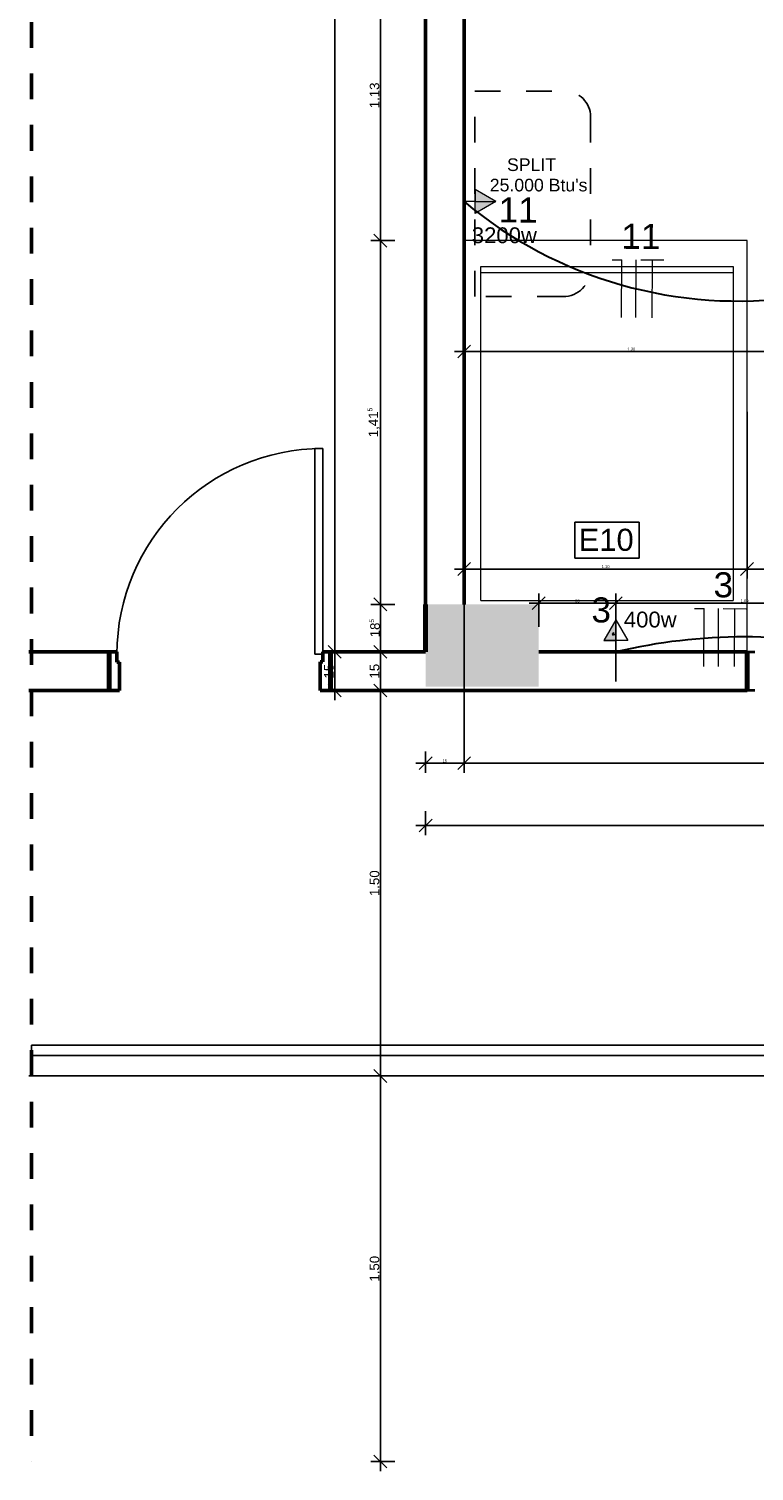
# Model space of a CAD drawing. Header units: metres. Extents: x -69 to 570, y -81 to 66.
# Tile 2 of 33: x -12.18 to -9.36, y -11.15 to -5.54. Entities that reach past the tile are written whole.
import ezdxf

# ---------------------------------------------------------------- set-up
doc = ezdxf.new("R2010")
doc.units = ezdxf.units.M
doc.linetypes.add('_Traço - 2 pontos', pattern=[0.0075, 0.0045, -0.001, 0, -0.001, 0, -0.001])
doc.linetypes.add('_Traço Ponto', pattern=[0.015, 0.01, -0.0025, 0, -0.0025])
for name, color, linetype, lineweight in [('A-ANNO-DIMS', 211, 'Continuous', 9), ('A-ANNO-NOTE', 3, 'Continuous', 9), ('A-DETL', 90, 'Continuous', 25), ('A-DETL-GENF', 92, 'Continuous', 25), ('A-DOOR', 31, 'Continuous', 25), ('A-FLOR', 192, 'Continuous', 25), ('A-FLOR-HRAL', 11, 'Continuous', 25), ('A-GLAZ', 151, 'Continuous', 25), ('A-WALL', 113, 'Continuous', 25), ('A-WALL-PATT', 111, 'Continuous', 25), ('EL-Condutos', 1, 'Continuous', 30), ('EL-Fios', 251, 'Continuous', 20), ('EL-Textos fios', 7, 'Continuous', 20), ('G-ANNO-TEXT', 231, 'Continuous', 9), ('HACH', 251, 'Continuous', 5)]:
    doc.layers.add(name, color=color, linetype=linetype, lineweight=lineweight)
doc.styles.add('Arial', font='arial.ttf', dxfattribs={"height": 0.049177})
doc.styles.add('Arial_1', font='arial.ttf', dxfattribs={"height": 0.061471})
doc.styles.add('Arial_5', font='arial.ttf', dxfattribs={"height": 0.036882})
doc.styles.add('Arial_6', font='arial.ttf', dxfattribs={"height": 0.086059})
doc.dimstyles.new('Diagonal_-_1_50mm_Arial', dxfattribs={"dimscale": 0.3048, "dimtxt": 0.0375, "dimasz": 0.164042, "dimexe": 0.123031, "dimexo": 0.0625, "dimgap": 0.012303, "dimtad": 1, "dimrnd": 0.001, "dimzin": 0, "dimdsep": 46, "dimtxsty": 'Arial_5', "dimblk1": 'OBLIQUE', "dimblk2": 'OBLIQUE', "dimsah": 1, "dimcen": 0.09, "dimdle": 0.123031, "dimazin": 0, "dimtfac": 1, "dimtdec": 4, "dimtix": 1, "dimtmove": 0, "dimatfit": 3, "dimfxl": 0.246063, "dimfxlon": 1, "dimtvp": 1, "dimtolj": 1, "dimtzin": 0, "dimarcsym": 2})
doc.dimstyles.new('Diagonal_-_1_50mm_Arial_1', dxfattribs={"dimscale": 0.3048, "dimtxt": 0.0375, "dimasz": 0.164042, "dimexe": 0.123031, "dimexo": 0.0625, "dimgap": 0.012303, "dimtad": 1, "dimdec": 1, "dimlfac": 100, "dimrnd": 0.1, "dimdsep": 46, "dimtxsty": 'Arial_5', "dimblk1": 'OBLIQUE', "dimblk2": 'OBLIQUE', "dimsah": 1, "dimcen": 0.09, "dimdle": 0.123031, "dimazin": 0, "dimtfac": 1, "dimtdec": 4, "dimtix": 1, "dimtmove": 0, "dimatfit": 3, "dimfxl": 0.246063, "dimfxlon": 1, "dimtvp": 1, "dimtolj": 1, "dimtzin": 0, "dimarcsym": 2})

# ---------------------------------------------------------------- blocks, each defined once
blk = doc.blocks.new('Simbolos ok - Tomada Média-4435890-PLANTA BAIXA LAYOUT')
at = {"layer": 'A-ANNO-NOTE'}
blk.add_hatch(color=256, dxfattribs=at).paths.add_polyline_path([(0, 0.00178), (-0.00186, 0.00178), (0, 0.005)], flags=0)
for p, q in [((0, 0.005), (-0.00186, 0.00178)), ((0, 0.005), (-0.00186, 0.00178)), ((0, 0.005), (0.00186, 0.00178)), ((0, 0.00178), (0, 0.005)), ((0.00186, 0.00178), (-0.00186, 0.00178)), ((-0.00186, 0.00178), (0, 0.00178)), ((0, 0.00178), (0, 0))]:
    blk.add_line(p, q, dxfattribs=at)
blk = doc.blocks.new('_Oblique')
at = {"color": 0, "linetype": 'ByBlock', "lineweight": -2}
blk.add_line((-0.5, -0.5), (0.5, 0.5), dxfattribs=at)
blk = doc.blocks.new('DIMBLOCK11-PLANTA BAIXA LAYOUT')
at = {"layer": 'A-ANNO-DIMS', "color": 0, "lineweight": -2, "transparency": 16777216}
for p, q in [((-10.8181, -6.3296), (-10.8181, -7.8196)), ((-10.7621, -6.3671), (-10.8556, -6.3671)), ((-10.7621, -7.7821), (-10.8556, -7.7821))]:
    blk.add_line(p, q, dxfattribs=at)
at = {"layer": 'Defpoints', "color": 0, "transparency": 16777216}
for p in [(-10.7431, -6.3671), (-10.8181, -7.7821), (-10.7431, -7.7821)]:
    blk.add_point(p, dxfattribs=at)
at = {"layer": 'A-ANNO-DIMS', "color": 0, "lineweight": -2, "transparency": 16777216, "xscale": 0.05, "yscale": 0.05, "zscale": 0.05}
for p, rotation in [((-10.8181, -6.3671), 90), ((-10.8181, -7.7821), 270)]:
    blk.add_blockref('_Oblique', p, dxfattribs=dict(at, rotation=rotation))
at = {"layer": 'A-ANNO-DIMS', "color": 0, "transparency": 16777216, "insert": (-10.844, -7.0746), "char_height": 0.036882, "attachment_point": 5, "rotation": 90, "style": 'Arial_5'}
blk.add_mtext('\\A1;\\A1;1,41\\Q;{\\A1;{\\H0.5x;\\S5^ ;}}', dxfattribs=at)
blk = doc.blocks.new('DIMBLOCK12-PLANTA BAIXA LAYOUT')
at = {"layer": 'A-ANNO-DIMS', "color": 0, "lineweight": -2, "transparency": 16777216}
for p, q in [((-10.7621, -7.7821), (-10.8556, -7.7821)), ((-10.8181, -7.7446), (-10.8181, -8.0046)), ((-10.7621, -7.9671), (-10.8556, -7.9671))]:
    blk.add_line(p, q, dxfattribs=at)
at = {"layer": 'Defpoints', "color": 0, "transparency": 16777216}
for p in [(-10.7431, -7.7821), (-10.8181, -7.9671), (-10.7431, -7.9671)]:
    blk.add_point(p, dxfattribs=at)
at = {"layer": 'A-ANNO-DIMS', "color": 0, "lineweight": -2, "transparency": 16777216, "xscale": 0.05, "yscale": 0.05, "zscale": 0.05}
for p, rotation in [((-10.8181, -7.7821), 90), ((-10.8181, -7.9671), 270)]:
    blk.add_blockref('_Oblique', p, dxfattribs=dict(at, rotation=rotation))
at = {"layer": 'A-ANNO-DIMS', "color": 0, "transparency": 16777216, "insert": (-10.8407, -7.8746), "char_height": 0.036882, "attachment_point": 5, "rotation": 90, "style": 'Arial_5'}
blk.add_mtext('\\A1;\\A1;18\\Q;{\\A1;{\\H0.5x;\\S5^ ;}}', dxfattribs=at)
blk = doc.blocks.new('DIMBLOCK13-PLANTA BAIXA LAYOUT')
at = {"layer": 'A-ANNO-DIMS', "color": 0, "lineweight": -2, "transparency": 16777216}
for p, q in [((-10.7724, -7.9671), (-10.8556, -7.9671)), ((-10.8181, -7.9296), (-10.8181, -8.1546)), ((-10.7724, -8.1171), (-10.8556, -8.1171))]:
    blk.add_line(p, q, dxfattribs=at)
at = {"layer": 'Defpoints', "color": 0, "transparency": 16777216}
for p in [(-10.7431, -7.9671), (-10.8181, -8.1171), (-10.7431, -8.1171)]:
    blk.add_point(p, dxfattribs=at)
at = {"layer": 'A-ANNO-DIMS', "color": 0, "lineweight": -2, "transparency": 16777216, "xscale": 0.05, "yscale": 0.05, "zscale": 0.05}
for p, rotation in [((-10.8181, -7.9671), 90), ((-10.8181, -8.1171), 270)]:
    blk.add_blockref('_Oblique', p, dxfattribs=dict(at, rotation=rotation))
at = {"layer": 'A-ANNO-DIMS', "color": 0, "transparency": 16777216, "insert": (-10.8407, -8.0421), "char_height": 0.03688, "attachment_point": 5, "rotation": 90, "style": 'Arial_5'}
blk.add_mtext('\\A1;15', dxfattribs=at)
blk = doc.blocks.new('DIMBLOCK14-PLANTA BAIXA LAYOUT')
at = {"layer": 'A-ANNO-DIMS', "color": 0, "lineweight": -2, "transparency": 16777216}
for p, q in [((-10.8181, -8.0796), (-10.8181, -9.6546)), ((-10.7621, -8.1171), (-10.8556, -8.1171)), ((-10.7621, -9.6171), (-10.8556, -9.6171))]:
    blk.add_line(p, q, dxfattribs=at)
at = {"layer": 'Defpoints', "color": 0, "transparency": 16777216}
for p in [(-10.7431, -8.1171), (-10.8181, -9.6171), (-10.7431, -9.6171)]:
    blk.add_point(p, dxfattribs=at)
at = {"layer": 'A-ANNO-DIMS', "color": 0, "lineweight": -2, "transparency": 16777216, "xscale": 0.05, "yscale": 0.05, "zscale": 0.05}
for p, rotation in [((-10.8181, -8.1171), 90), ((-10.8181, -9.6171), 270)]:
    blk.add_blockref('_Oblique', p, dxfattribs=dict(at, rotation=rotation))
at = {"layer": 'A-ANNO-DIMS', "color": 0, "transparency": 16777216, "insert": (-10.8407, -8.8671), "char_height": 0.03688, "attachment_point": 5, "rotation": 90, "style": 'Arial_5'}
blk.add_mtext('\\A1;1.50', dxfattribs=at)
blk = doc.blocks.new('DIMBLOCK15-PLANTA BAIXA LAYOUT')
at = {"layer": 'A-ANNO-DIMS', "color": 0, "lineweight": -2, "transparency": 16777216}
for p, q in [((-10.8181, -9.5796), (-10.8181, -11.1546)), ((-10.7621, -9.6171), (-10.8556, -9.6171)), ((-10.7621, -11.1171), (-10.8556, -11.1171))]:
    blk.add_line(p, q, dxfattribs=at)
at = {"layer": 'Defpoints', "color": 0, "transparency": 16777216}
for p in [(-10.7431, -9.6171), (-10.8181, -11.1171), (-10.7431, -11.1171)]:
    blk.add_point(p, dxfattribs=at)
at = {"layer": 'A-ANNO-DIMS', "color": 0, "lineweight": -2, "transparency": 16777216, "xscale": 0.05, "yscale": 0.05, "zscale": 0.05}
for p, rotation in [((-10.8181, -9.6171), 90), ((-10.8181, -11.1171), 270)]:
    blk.add_blockref('_Oblique', p, dxfattribs=dict(at, rotation=rotation))
at = {"layer": 'A-ANNO-DIMS', "color": 0, "transparency": 16777216, "insert": (-10.8407, -10.3671), "char_height": 0.03688, "attachment_point": 5, "rotation": 90, "style": 'Arial_5'}
blk.add_mtext('\\A1;1.50', dxfattribs=at)
blk = doc.blocks.new('DIMBLOCK17-PLANTA BAIXA LAYOUT')
at = {"layer": 'A-ANNO-DIMS', "color": 0, "lineweight": -2, "transparency": 16777216}
for p, q in [((-10.8181, -6.4046), (-10.8181, -5.1996)), ((-10.7621, -5.2371), (-10.8556, -5.2371)), ((-10.7621, -6.3671), (-10.8556, -6.3671))]:
    blk.add_line(p, q, dxfattribs=at)
at = {"layer": 'Defpoints', "color": 0, "transparency": 16777216}
for p in [(-10.8181, -5.2371), (-10.7431, -5.2371), (-10.7431, -6.3671)]:
    blk.add_point(p, dxfattribs=at)
at = {"layer": 'A-ANNO-DIMS', "color": 0, "lineweight": -2, "transparency": 16777216, "xscale": 0.05, "yscale": 0.05, "zscale": 0.05}
for p, rotation in [((-10.8181, -5.2371), 90), ((-10.8181, -6.3671), 270)]:
    blk.add_blockref('_Oblique', p, dxfattribs=dict(at, rotation=rotation))
at = {"layer": 'A-ANNO-DIMS', "color": 0, "transparency": 16777216, "insert": (-10.8407, -5.8021), "char_height": 0.03688, "attachment_point": 5, "rotation": 90, "style": 'Arial_5'}
blk.add_mtext('\\A1;1.13', dxfattribs=at)
blk = doc.blocks.new('DIMBLOCK148-PLANTA BAIXA LAYOUT')
at = {"layer": 'A-ANNO-DIMS', "color": 0, "lineweight": -2, "transparency": 16777216}
for p, q in [((-10.9955, -2.4996), (-10.9955, -8.0046)), ((-10.9396, -2.5371), (-11.033, -2.5371)), ((-10.9396, -7.9671), (-11.033, -7.9671))]:
    blk.add_line(p, q, dxfattribs=at)
at = {"layer": 'Defpoints', "color": 0, "transparency": 16777216}
for p in [(-10.9205, -2.5371), (-10.9955, -7.9671), (-10.9205, -7.9671)]:
    blk.add_point(p, dxfattribs=at)
at = {"layer": 'A-ANNO-DIMS', "color": 0, "lineweight": -2, "transparency": 16777216, "xscale": 0.05, "yscale": 0.05, "zscale": 0.05}
for p, rotation in [((-10.9955, -2.5371), 90), ((-10.9955, -7.9671), 270)]:
    blk.add_blockref('_Oblique', p, dxfattribs=dict(at, rotation=rotation))
at = {"layer": 'A-ANNO-DIMS', "color": 0, "transparency": 16777216, "insert": (-11.0181, -5.2521), "char_height": 0.03688, "attachment_point": 5, "rotation": 90, "style": 'Arial_5'}
blk.add_mtext('\\A1;5.43', dxfattribs=at)
blk = doc.blocks.new('DIMBLOCK149-PLANTA BAIXA LAYOUT')
at = {"layer": 'A-ANNO-DIMS', "color": 0, "lineweight": -2, "transparency": 16777216}
for p, q in [((-10.9498, -7.9671), (-11.033, -7.9671)), ((-10.9955, -7.9296), (-10.9955, -8.1546)), ((-10.9498, -8.1171), (-11.033, -8.1171))]:
    blk.add_line(p, q, dxfattribs=at)
at = {"layer": 'Defpoints', "color": 0, "transparency": 16777216}
for p in [(-10.9205, -7.9671), (-10.9955, -8.1171), (-10.9205, -8.1171)]:
    blk.add_point(p, dxfattribs=at)
at = {"layer": 'A-ANNO-DIMS', "color": 0, "lineweight": -2, "transparency": 16777216, "xscale": 0.05, "yscale": 0.05, "zscale": 0.05}
for p, rotation in [((-10.9955, -7.9671), 90), ((-10.9955, -8.1171), 270)]:
    blk.add_blockref('_Oblique', p, dxfattribs=dict(at, rotation=rotation))
at = {"layer": 'A-ANNO-DIMS', "color": 0, "transparency": 16777216, "insert": (-11.0181, -8.0421), "char_height": 0.03688, "attachment_point": 5, "rotation": 90, "style": 'Arial_5'}
blk.add_mtext('\\A1;15', dxfattribs=at)
blk = doc.blocks.new('DIMBLOCK155-PLANTA BAIXA LAYOUT')
at = {"layer": 'A-ANNO-DIMS', "color": 0, "lineweight": -2, "transparency": 16777216}
for p, q in [((-10.6424, -8.5864), (-10.6424, -8.6799)), ((1.3826, -8.5864), (1.3826, -8.6799)), ((-10.6799, -8.6424), (1.4201, -8.6424))]:
    blk.add_line(p, q, dxfattribs=at)
at = {"layer": 'Defpoints', "color": 0, "transparency": 16777216}
for p in [(-10.6424, -8.5674), (1.3826, -8.5674), (1.3826, -8.6424)]:
    blk.add_point(p, dxfattribs=at)
at = {"layer": 'A-ANNO-DIMS', "color": 0, "lineweight": -2, "transparency": 16777216, "xscale": 0.05, "yscale": 0.05, "zscale": 0.05, "rotation": 180}
blk.add_blockref('_Oblique', (-10.6424, -8.6424), dxfattribs=at)
at = {"layer": 'A-ANNO-DIMS', "color": 0, "lineweight": -2, "transparency": 16777216, "xscale": 0.05, "yscale": 0.05, "zscale": 0.05}
blk.add_blockref('_Oblique', (1.3826, -8.6424), dxfattribs=at)
at = {"layer": 'A-ANNO-DIMS', "color": 0, "transparency": 16777216, "insert": (-4.6299, -8.6165), "char_height": 0.036882, "attachment_point": 5, "style": 'Arial_5'}
blk.add_mtext('\\A1;\\A1;12,02\\Q;{\\A1;{\\H0.5x;\\S5^ ;}}', dxfattribs=at)

msp = doc.modelspace()

# ---------------------------------------------------------------- hatches: boundary and pattern name
at = {"layer": 'A-ANNO-NOTE'}
msp.add_hatch(color=256, dxfattribs=at).paths.add_polyline_path([(-10.4496, -6.2615), (-10.4496, -6.1684), (-10.3691, -6.215)])
at = {"layer": 'A-WALL-PATT', "lineweight": 50}
msp.add_hatch(color=251, dxfattribs=at).paths.add_polyline_path([(-10.2024, -8.1021), (-10.2024, -7.7821), (-10.6424, -7.7821), (-10.6424, -8.1021), (-10.427, -8.1021)], flags=0)

# ---------------------------------------------------------------- linework, layer by layer
at = {"layer": 'A-ANNO-NOTE'}
for p, q in [((-10.3691, -6.215), (-10.4496, -6.1684)), ((-10.4496, -6.2615), (-10.4496, -6.1684)), ((-10.3691, -6.215), (-10.4496, -6.1684)), ((-10.4496, -6.1684), (-10.4496, -6.215)), ((-10.4496, -6.215), (-10.4941, -6.215)), ((-10.3691, -6.215), (-10.4496, -6.2615)), ((-10.4496, -6.215), (-10.3691, -6.215))]:
    msp.add_line(p, q, dxfattribs=at)
at = {"layer": 'A-DETL', "color": 251, "linetype": '_Traço Ponto', "lineweight": 50}
msp.add_line((-12.1743, -1.3171), (-12.1743, -11.1171), dxfattribs=at)
at = {"layer": 'A-DETL', "color": 251, "linetype": '_Traço - 2 pontos'}
for p, q in [((-10.451, -6.5849), (-10.451, -5.7849)), ((-10.451, -5.7849), (-10.101, -5.7849)), ((-10.001, -5.8849), (-10.001, -6.4778)), ((-10.1081, -6.5849), (-10.451, -6.5849))]:
    msp.add_line(p, q, dxfattribs=at)
at = {"layer": 'A-DETL', "color": 253}
for p, q in [((-10.062, -7.463), (-9.812, -7.463)), ((-10.062, -7.603), (-10.062, -7.463)), ((-9.812, -7.463), (-9.812, -7.603)), ((-9.812, -7.603), (-10.062, -7.603))]:
    msp.add_line(p, q, dxfattribs=at)
at = {"layer": 'A-DETL', "color": 251, "linetype": '_Traço - 2 pontos'}
for centre, radius, start, end in [((-10.101, -5.8849), 0.1, 0, 90), ((-10.1081, -6.4778), 0.1071, 270, 0)]:
    msp.add_arc(centre, radius, start, end, dxfattribs=at)
at = {"layer": 'A-DETL-GENF', "color": 253}
for p, q in [((-9.9118, -7.9035), (-9.9158, -7.8966)), ((-9.911, -7.8917), (-9.915, -7.8986)), ((-9.912, -7.9), (-9.904, -7.9))]:
    msp.add_line(p, q, dxfattribs=at)
at = {"layer": 'A-DOOR', "color": 251}
for p, q in [((-11.0724, -7.176), (-11.0724, -7.976)), ((-11.0424, -7.176), (-11.0724, -7.176)), ((-11.0424, -7.976), (-11.0424, -7.176)), ((-11.8423, -7.9671), (-11.8724, -7.9671)), ((-11.8424, -8.006), (-11.8424, -7.9671)), ((-11.0424, -8.006), (-11.0424, -7.9671)), ((-11.0424, -7.9671), (-11.0124, -7.9671)), ((-11.8324, -8.006), (-11.8424, -8.006)), ((-11.8324, -8.1171), (-11.8324, -8.006)), ((-11.0724, -7.976), (-11.0424, -7.976)), ((-11.0524, -8.006), (-11.0424, -8.006)), ((-11.0524, -8.1171), (-11.0524, -8.006)), ((-11.8724, -8.1171), (-11.8324, -8.1171)), ((-11.0124, -8.1171), (-11.0524, -8.1171))]:
    msp.add_line(p, q, dxfattribs=at)
at = {"layer": 'A-DOOR', "color": 251, "lineweight": 50}
for p, q in [((-11.8724, -7.9671), (-11.8724, -8.1171)), ((-11.8424, -7.9671), (-11.8724, -7.9671)), ((-11.8424, -8.0071), (-11.8424, -7.9671)), ((-11.0124, -7.9671), (-11.0424, -7.9671)), ((-11.0424, -7.9671), (-11.0424, -8.0054)), ((-11.0124, -7.9671), (-11.0124, -8.1171)), ((-11.8324, -8.0071), (-11.8424, -8.0071)), ((-11.8324, -8.1171), (-11.8324, -8.0071)), ((-11.0424, -8.0054), (-11.0524, -8.0054)), ((-11.0524, -8.0054), (-11.0524, -8.1171)), ((-11.8724, -8.1171), (-11.8324, -8.1171)), ((-11.0524, -8.1171), (-11.0124, -8.1171))]:
    msp.add_line(p, q, dxfattribs=at)
at = {"layer": 'A-DOOR', "color": 251}
msp.add_arc((-11.0424, -7.976), 0.8, 90, 180, dxfattribs=at)
at = {"layer": 'A-FLOR', "color": 253}
msp.add_line((-12.1849, -9.6171), (-1.7674, -9.6171), dxfattribs=at)
at = {"layer": 'A-FLOR-HRAL', "color": 253}
for p, q in [((-1.6974, -9.4971), (-12.1743, -9.4971)), ((-12.1743, -9.5371), (-12.1743, -9.4971)), ((-12.1743, -9.5371), (-1.7374, -9.5371))]:
    msp.add_line(p, q, dxfattribs=at)
at = {"layer": 'A-GLAZ', "color": 251, "lineweight": 35}
for p, q in [((-9.3924, -7.9671), (-9.3624, -7.9671)), ((-9.3624, -8.1171), (-9.3924, -8.1171))]:
    msp.add_line(p, q, dxfattribs=at)
at = {"layer": 'A-GLAZ', "color": 251, "lineweight": 50}
msp.add_line((-9.3924, -8.1171), (-9.3924, -7.9671), dxfattribs=at)
at = {"layer": 'A-WALL', "color": 251, "lineweight": 50}
for p, q in [((-10.6424, -2.6821), (-10.6424, -7.7821)), ((-10.4924, -7.7821), (-10.4924, -2.6821)), ((-11.8724, -7.9671), (-12.1849, -7.9671)), ((-10.6424, -7.9671), (-11.0124, -7.9671)), ((-9.3924, -7.9671), (-10.2024, -7.9671)), ((-12.1849, -8.1171), (-11.8724, -8.1171)), ((-11.0124, -8.1171), (-9.3924, -8.1171))]:
    msp.add_line(p, q, dxfattribs=at)
at = {"layer": 'A-WALL', "color": 251, "lineweight": 70}
for p, q in [((-10.6424, -7.7821), (-10.6424, -7.9671)), ((-11.8724, -8.1171), (-11.8724, -7.9671)), ((-11.0124, -7.9671), (-11.0124, -8.1171)), ((-9.3924, -8.1171), (-9.3924, -7.9671))]:
    msp.add_line(p, q, dxfattribs=at)
at = {"layer": 'EL-Condutos'}
for centre, radius, start, end in [((-9.4289, -4.9477), 1.6544, 229.997, 278.2201), ((-9.4024, -10.0861), 2.1772, 76.7235, 103.2765)]:
    msp.add_arc(centre, radius, start, end, dxfattribs=at)
at = {"layer": 'EL-Fios', "color": 5}
for p, q in [((-9.9172, -6.4413), (-9.8797, -6.4415)), ((-9.8807, -6.6665), (-9.8797, -6.4415)), ((-9.8244, -6.6667), (-9.8235, -6.4417)), ((-9.8052, -6.4418), (-9.7606, -6.442)), ((-9.7615, -6.6669), (-9.7606, -6.4419)), ((-9.7606, -6.4419), (-9.7159, -6.4421)), ((-9.5967, -7.7983), (-9.5592, -7.7985)), ((-9.5602, -8.0235), (-9.5592, -7.7985)), ((-9.5039, -8.0237), (-9.503, -7.7987)), ((-9.4847, -7.7988), (-9.4401, -7.799)), ((-9.441, -8.024), (-9.4401, -7.7989)), ((-9.4401, -7.7989), (-9.3955, -7.7991))]:
    msp.add_line(p, q, dxfattribs=at)
at = {"layer": 'HACH', "color": 253}
for p, q in [((-9.3924, -6.3671), (-10.4924, -6.3671)), ((-9.3924, -6.4671), (-9.3924, -6.3671)), ((-10.427, -6.4671), (-9.447, -6.4671)), ((-10.427, -7.7671), (-10.427, -6.4671)), ((-9.447, -6.4925), (-10.427, -6.4925)), ((-9.447, -6.4671), (-9.447, -7.7671)), ((-9.3924, -7.9671), (-9.3924, -6.4671)), ((-10.427, -7.7671), (-9.447, -7.7671))]:
    msp.add_line(p, q, dxfattribs=at)

# ---------------------------------------------------------------- block references
at = {"layer": 'A-ANNO-NOTE', "xscale": 25, "yscale": 25, "zscale": 25}
msp.add_blockref('Simbolos ok - Tomada Média-4435890-PLANTA BAIXA LAYOUT', (-9.9024, -7.9671), dxfattribs=at)

# ---------------------------------------------------------------- texts
at = {"layer": 'A-ANNO-NOTE', "char_height": 0.06147, "width": 0.24225, "attachment_point": 2, "line_spacing_factor": 0.938532, "style": 'Arial_1'}
for s, insert in [('3200w', (-10.3361, -6.3154)), ('400w', (-9.7688, -7.8105))]:
    msp.add_mtext(s, dxfattribs=dict(at, insert=insert))
at = {"layer": 'EL-Textos fios', "color": 3, "char_height": 0.0975, "width": 0.117, "attachment_point": 8, "rotation": 359.7588, "line_spacing_factor": 0.798, "style": 'Arial'}
for s, insert in [('11', (-10.2827, -6.2965)), ('3', (-9.9597, -7.854))]:
    msp.add_mtext(s, dxfattribs=dict(at, insert=insert))
at = {"layer": 'EL-Textos fios', "color": 5, "char_height": 0.0975, "width": 0.117, "attachment_point": 8, "rotation": 359.7588, "line_spacing_factor": 0.798, "style": 'Arial'}
for s, insert in [('11', (-9.8054, -6.3992)), ('3', (-9.4849, -7.7562))]:
    msp.add_mtext(s, dxfattribs=dict(at, insert=insert))
at = {"layer": 'G-ANNO-TEXT', "color": 251, "style": 'Arial'}
for s, height, p in [('SPLIT', 0.04918, (-10.3258, -6.0962)), ("25.000 Btu's", 0.049177, (-10.3928, -6.1755))]:
    msp.add_text(s, height=height, dxfattribs=at).set_placement(p)
at = {"layer": 'G-ANNO-TEXT', "color": 253, "style": 'Arial_6'}
msp.add_text('E10', height=0.08606, dxfattribs=at).set_placement((-10.047, -7.574))

# ---------------------------------------------------------------- dimensions: what is measured, and where the dimension line sits
at = {"layer": 'A-ANNO-DIMS'}
for base, p1, p2, dimstyle, override, picture, middle in [((-10.9955, -7.9671), (-10.9205, -2.5371), (-10.9205, -7.9671), 'Diagonal_-_1_50mm_Arial', {"dimpost": '<>', "dimfxl": 5.43}, 'DIMBLOCK148-PLANTA BAIXA LAYOUT', (-11.0181, -5.2521)), ((-10.8181, -5.2371), (-10.7431, -6.3671), (-10.7431, -5.2371), 'Diagonal_-_1_50mm_Arial', {"dimpost": '<>', "dimfxl": 1.13}, 'DIMBLOCK17-PLANTA BAIXA LAYOUT', (-10.8407, -5.8021)), ((-10.9955, -8.1171), (-10.9205, -7.9671), (-10.9205, -8.1171), 'Diagonal_-_1_50mm_Arial_1', {"dimpost": '<>', "dimfxl": 0.15}, 'DIMBLOCK149-PLANTA BAIXA LAYOUT', (-11.0181, -8.0421)), ((-10.8181, -8.1171), (-10.7431, -7.9671), (-10.7431, -8.1171), 'Diagonal_-_1_50mm_Arial_1', {"dimpost": '<>', "dimfxl": 0.15}, 'DIMBLOCK13-PLANTA BAIXA LAYOUT', (-10.8407, -8.0421)), ((-10.8181, -9.6171), (-10.7431, -8.1171), (-10.7431, -9.6171), 'Diagonal_-_1_50mm_Arial', {"dimpost": '<>', "dimfxl": 1.5}, 'DIMBLOCK14-PLANTA BAIXA LAYOUT', (-10.8407, -8.8671)), ((-10.8181, -11.1171), (-10.7431, -9.6171), (-10.7431, -11.1171), 'Diagonal_-_1_50mm_Arial', {"dimpost": '<>', "dimfxl": 1.5}, 'DIMBLOCK15-PLANTA BAIXA LAYOUT', (-10.8407, -10.3671))]:
    dim = msp.add_linear_dim(base=base, p1=p1, p2=p2, angle=90, dimstyle=dimstyle, override=override, dxfattribs=at)
    dim.commit()
    dim.dimension.update_dxf_attribs({"geometry": picture, "text_midpoint": middle})
for base, p1, p2, text, dimstyle, override, picture, middle in [((-10.8181, -7.7821), (-10.7431, -6.3671), (-10.7431, -7.7821), '\\A1;1,41\\Q;{\\A1;{\\H0.5x;\\S5^ ;}}', 'Diagonal_-_1_50mm_Arial', {"dimpost": '<>', "dimfxl": 1.415}, 'DIMBLOCK11-PLANTA BAIXA LAYOUT', (-10.844, -7.0746)), ((-10.8181, -7.9671), (-10.7431, -7.7821), (-10.7431, -7.9671), '\\A1;18\\Q;{\\A1;{\\H0.5x;\\S5^ ;}}', 'Diagonal_-_1_50mm_Arial_1', {"dimpost": '<>', "dimfxl": 0.185}, 'DIMBLOCK12-PLANTA BAIXA LAYOUT', (-10.8407, -7.8746))]:
    dim = msp.add_linear_dim(base=base, p1=p1, p2=p2, angle=90, text=text, dimstyle=dimstyle, override=override, dxfattribs=at)
    dim.commit()
    dim.dimension.update_dxf_attribs({"geometry": picture, "text_midpoint": middle})
for base, p1, p2, dimstyle, override in [((-9.1924, -6.7983), (-10.4924, -6.7233), (-9.1924, -6.7233), 'Diagonal_-_1_50mm_Arial', {"dimpost": '<>', "dimfxl": 1.3}), ((-9.3924, -7.6447), (-10.4924, -7.5697), (-9.3924, -7.5697), 'Diagonal_-_1_50mm_Arial', {"dimpost": '<>', "dimfxl": 1.1}), ((-7.3924, -7.6447), (-9.3924, -7.5697), (-7.3924, -7.7197), 'Diagonal_-_1_50mm_Arial', {"dimpost": '<>', "dimfxl": 2.005617}), ((-9.9024, -7.7778), (-10.2024, -7.8528), (-9.9024, -7.8528), 'Diagonal_-_1_50mm_Arial_1', {"dimpost": '<>', "dimfxl": 0.3}), ((-8.9024, -7.7778), (-9.9024, -7.8528), (-8.9024, -7.8528), 'Diagonal_-_1_50mm_Arial', {"dimpost": '<>', "dimfxl": 1}), ((-10.4924, -8.4002), (-10.6424, -8.3252), (-10.4924, -8.3252), 'Diagonal_-_1_50mm_Arial_1', {"dimpost": '<>', "dimfxl": 0.15}), ((-3.3924, -8.4002), (-10.4924, -8.3252), (-3.3924, -8.3252), 'Diagonal_-_1_50mm_Arial', {"dimpost": '<>', "dimfxl": 7.1})]:
    msp.add_linear_dim(base=base, p1=p1, p2=p2, dimstyle=dimstyle, override=override, dxfattribs=at).render()
dim = msp.add_linear_dim(base=(1.3826, -8.6424), p1=(-10.6424, -8.5674), p2=(1.3826, -8.5674), text='\\A1;12,02\\Q;{\\A1;{\\H0.5x;\\S5^ ;}}', dimstyle='Diagonal_-_1_50mm_Arial', override={"dimpost": '<>', "dimfxl": 12.025}, dxfattribs=at)
dim.commit()
dim.dimension.update_dxf_attribs({"geometry": 'DIMBLOCK155-PLANTA BAIXA LAYOUT', "text_midpoint": (-4.6299, -8.6165)})

doc.saveas('drawing.dxf')
